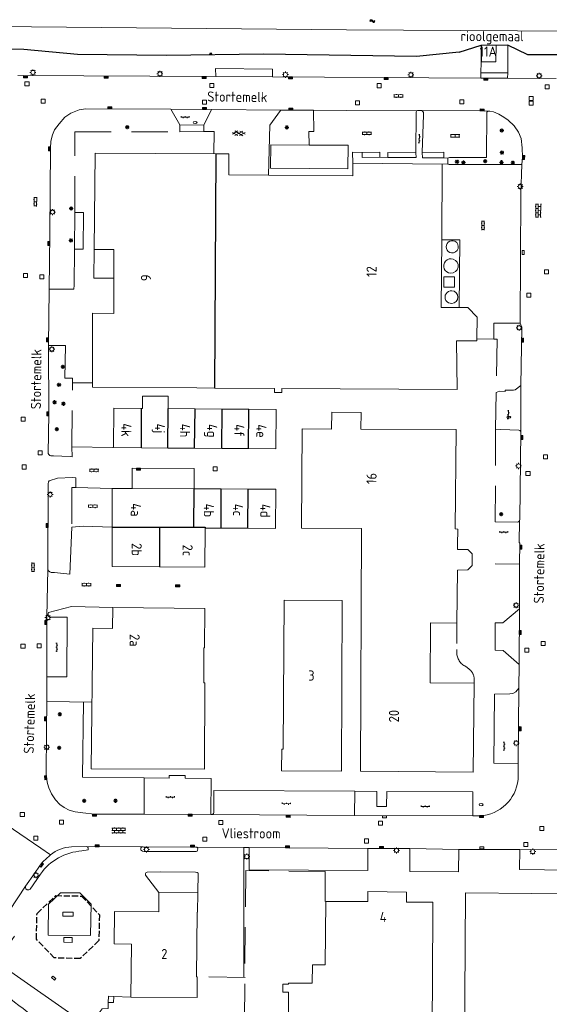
# Model space of a CAD drawing. Extents: x 168769 to 512904, y 516715 to 1559940.
# Tile 7 of 186: x 169919 to 170050, y 518673 to 518916. Entities that reach past the tile are written whole.
import ezdxf

# ---------------------------------------------------------------- set-up
doc = ezdxf.new("R2010")
doc.units = 0
doc.header["$MEASUREMENT"] = 0
for name, pattern in [('LP', [14, 9, -5]), ('OVERBOUW', [2, 1.5, -0.5]), ('SL', [6.5, 5, -1.5])]:
    doc.linetypes.add(name, pattern=pattern)
doc.layers.get('0').update_dxf_attribs({"linetype": 'CONTINUOUS'})
for name, color, linetype, lineweight in [('B01_HOOFDGEBOUW', 10, 'CONTINUOUS', 0), ('B02_bijgebouw', 12, 'CONTINUOUS', 0), ('B04_KUNSTWERK', 32, 'CONTINUOUS', 0), ('B07_scheidingsmuur', 14, 'CONTINUOUS', 25), ('B51_Luifel', 7, 'OVERBOUW', 25), ('Q21_LANTAARNPAAL', 7, 'CONTINUOUS', 18), ('Q23_kolk', 7, 'CONTINUOUS', 18), ('Q26_BOOM', 7, 'CONTINUOUS', 18), ('Q28_rioolput', 7, 'CONTINUOUS', 18), ('Q92_BRANDKRAAN', 7, 'CONTINUOUS', 0), ('Q96_STRAATKOLK', 7, 'CONTINUOUS', 0), ('Q97_TROTTOIRKOLK', 7, 'CONTINUOUS', 0), ('S01_symb_gesloten_verh', 7, 'CONTINUOUS', 0), ('S02_symb_open_verh', 7, 'CONTINUOUS', 13), ('T03_HEK', 34, 'CONTINUOUS', 0), ('T51_CULTUURSCHEIDING', 3, 'CONTINUOUS', 0), ('V00_kant_verharding', 252, 'CONTINUOUS', 0), ('W00_KANT_WATER', 140, 'CONTINUOUS', 0), ('Z19_Overigetekst', 7, 'CONTINUOUS', 0)]:
    doc.layers.add(name, color=color, linetype=linetype, lineweight=lineweight)
for name, color, linetype in [('S04_Talud', 7, 'CONTINUOUS'), ('S05_Water', 132, 'CONTINUOUS'), ('T20_TALUD', 34, 'CONTINUOUS'), ('Z02_Huisnummer', 253, 'CONTINUOUS'), ('Z06_STRAATNAAM', 7, 'CONTINUOUS')]:
    doc.layers.add(name, color=color, linetype=linetype)
doc.styles.add('ISOCP', font='isocp.shx', dxfattribs={"height": 1.8})

# ---------------------------------------------------------------- blocks, each defined once
blk = doc.blocks.new('Q21')
at = {"color": 0}
for points in [[(-1.5, 0), (-1, 0)], [(-1.06, 1.06), (-0.71, 0.71)], [(0, 1.5), (0, 1)], [(1.06, 1.06), (0.71, 0.71)], [(1.5, 0), (1, 0)], [(-1.06, -1.06), (-0.71, -0.71)], [(0, -1.5), (0, -1)], [(1.06, -1.06), (0.71, -0.71)]]:
    blk.add_lwpolyline(points, dxfattribs=at)
blk.add_circle((0, 0), 1, dxfattribs=at)
blk = doc.blocks.new('Q26')
at = {"color": 0}
for p, q in [((-1, 0), (1, 0)), ((-0.7, 0.7), (0.7, -0.7)), ((0.7, 0.7), (-0.7, -0.7)), ((0, 1), (0, -1))]:
    blk.add_line(p, q, dxfattribs=at)
blk = doc.blocks.new('Q28')
at = {"color": 0}
blk.add_lwpolyline([(1, 1), (1, -1), (-1, -1), (-1, 1)], close=True, dxfattribs=at)
blk = doc.blocks.new('Q96')
for p, q in [((-1, 0.88), (1, 0.88)), ((-1, 0.75), (1, 0.75)), ((-1, 0.63), (1, 0.63)), ((-1, 0.5), (1, 0.5)), ((-1, 0.38), (1, 0.38)), ((-1, 0.25), (1, 0.25)), ((-1, 0.12), (1, 0.12))]:
    blk.add_line(p, q)
at = {"color": 0}
blk.add_lwpolyline([(1, 1), (1, 0), (-1, 0), (-1, 1), (1, 1)], dxfattribs=at)
blk = doc.blocks.new('Q23')
at = {"color": 0}
blk.add_lwpolyline([(0.99, -0.5), (-0.99, -0.5), (-0.99, 0.5), (0.99, 0.5), (0.99, -0.5)], dxfattribs=at)
blk = doc.blocks.new('Q92')
at = {"color": 0}
blk.add_ellipse((0, 0), major_axis=(-0.991, 0), ratio=0.499983, start_param=1.570796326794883, end_param=7.853981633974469, dxfattribs=at)
blk = doc.blocks.new('S024')
at = {"color": 0}
for p, q in [((0, 1.2), (6.7, 1.2)), ((0, 0), (6.7, 0)), ((0.2, 1.2), (0.2, 0)), ((1.25, 1.5), (1.25, 1.2)), ((1.25, 0), (1.25, -1.2)), ((2.3, 1.2), (2.3, 0)), ((3.35, 1.5), (3.35, 1.2)), ((3.35, 0), (3.35, -1.2)), ((4.4, 1.2), (4.4, 0)), ((5.45, 1.5), (5.45, 1.2)), ((5.45, 0), (5.45, -1.2)), ((6.5, 1.2), (6.5, 0)), ((0, -1.2), (6.7, -1.2)), ((0.2, -1.2), (0.2, -1.5)), ((2.3, -1.2), (2.3, -1.5)), ((4.4, -1.2), (4.4, -1.5)), ((6.5, -1.2), (6.5, -1.5))]:
    blk.add_line(p, q, dxfattribs=at)
blk = doc.blocks.new('S022')
at = {"color": 0}
for p, q in [((0.01, 1.15), (0.31, 1.15)), ((0.31, -2.3), (0.31, 2.3)), ((0.31, 2.1), (1.51, 2.1)), ((0.31, 0), (1.51, 0)), ((1.51, -2.3), (1.51, 2.3)), ((1.51, 1.05), (1.81, 1.05)), ((0.01, -1.15), (0.31, -1.15)), ((0.31, -2.1), (1.51, -2.1)), ((1.51, -1.05), (1.81, -1.05))]:
    blk.add_line(p, q, dxfattribs=at)
blk = doc.blocks.new('S026')
for p, q in [((0, 0), (4.4, 0)), ((0.2, 0.5), (0.2, 0)), ((1.2, 0), (1.2, -0.5)), ((2.2, 0.5), (2.2, 0)), ((3.2, 0), (3.2, -0.5)), ((4.2, 0.5), (4.2, 0))]:
    blk.add_line(p, q)
blk = doc.blocks.new('S05')
at = {"color": 0}
for p, q in [((0.08, 0.3), (0.38, 0.59)), ((0.11, -0.19), (0.41, 0.09)), ((0.38, 0.59), (0.68, 0.71)), ((0.41, 0.09), (0.71, 0.21)), ((0.68, 0.71), (1.01, 0.62)), ((0.71, 0.21), (1.02, 0.12)), ((1.01, 0.62), (1.33, 0.37)), ((1.02, 0.12), (1.36, -0.12)), ((1.33, 0.37), (1.66, 0.13)), ((1.66, 0.13), (1.97, 0.04)), ((1.97, 0.04), (2.28, 0.16)), ((2.28, 0.16), (2.58, 0.44)), ((1.36, -0.12), (1.68, -0.37)), ((1.68, -0.37), (2, -0.46)), ((2, -0.46), (2.31, -0.33)), ((2.31, -0.33), (2.61, -0.05))]:
    blk.add_line(p, q, dxfattribs=at)
blk = doc.blocks.new('S04')
at = {"color": 0}
for p, q in [((0, 0.5), (0.5, 0.5)), ((0, 0.25), (1, 0.25)), ((0, 0), (0.5, 0)), ((0, -0.25), (1, -0.25)), ((0, -0.5), (0.5, -0.5))]:
    blk.add_line(p, q, dxfattribs=at)
blk = doc.blocks.new('S016')
at = {"color": 0, "linetype": 'Continuous'}
for points in [[(0.01, -0.38), (2.65, 1.15)], [(2.65, -1.15), (0.01, 0.38)], [(5.07, -1.15), (1.09, 1.15)], [(1.09, -1.15), (5.07, 1.15)], [(6.16, -0.38), (3.51, 1.15)], [(3.51, -1.15), (6.16, 0.37)]]:
    blk.add_lwpolyline(points, dxfattribs=at)
blk = doc.blocks.new('Q97')
blk.add_hatch(color=256).paths.add_polyline_path([(-1, 1), (-1, 0), (1, 1)])
blk.add_line((1, 1), (-1, 0))
at = {"color": 0}
for points in [[(-1, 0), (-1, 1), (1, 1), (1, 0), (-1, 0)], [(0, 0.8), (0, 1)]]:
    blk.add_lwpolyline(points, dxfattribs=at)

msp = doc.modelspace()

# ---------------------------------------------------------------- linework, layer by layer
at = {"layer": 'B01_HOOFDGEBOUW'}
for p, q in [((169941.96, 518790.86), (169941.98, 518800.45)), ((169941.93, 518781.08), (169941.96, 518790.86)), ((169964.95, 518790.58), (169964.9, 518780.96)), ((169953.64, 518781.02), (169941.93, 518781.08)), ((169964.9, 518780.96), (169953.64, 518781.02)), ((170021.28, 518677.9), (170021.23, 518677.9))]:
    msp.add_line(p, q, dxfattribs=at)
for points in [[(170037.02, 518910.07), (170033.39, 518910.11), (170033.34, 518905.99), (170036.96, 518905.96), (170037.02, 518910.07)], [(169937.49, 518859.57), (169937.78, 518883.4)], [(169937.78, 518883.4), (169967.66, 518883.21)], [(169967.66, 518883.21), (169970.81, 518883.18), (169970.83, 518878)], [(169980.62, 518877.93), (170001.5, 518877.8), (170001.54, 518880.86)], [(170001.54, 518880.86), (170023.67, 518880.68)], [(170023.67, 518880.68), (170023.52, 518861.95)], [(169970.83, 518878), (169980.62, 518877.93)], [(170023.52, 518861.95), (170023.39, 518845.21), (170027.86, 518845.17)], [(169942.4, 518852.43), (169937.4, 518852.45), (169937.49, 518859.57)], [(169937.49, 518859.57), (169942.4, 518859.54), (169942.4, 518852.43)], [(169942.35, 518843.74), (169942.4, 518852.43)], [(170027.86, 518845.17), (170030.01, 518845.15), (170032.3, 518842.8), (170032.24, 518837.42)], [(170032.24, 518837.42), (170032.24, 518836.94), (170027.19, 518836.91), (170027.31, 518824.94), (169983.96, 518825.13), (169983.97, 518824.2), (169982.18, 518824.19), (169982.17, 518825.14), (169967.32, 518825.25)], [(169967.32, 518825.25), (169962.93, 518825.28)], [(169949.23, 518820.23), (169949.49, 518820.23), (169949.51, 518823.28), (169955.85, 518823.23), (169955.83, 518820.18)], [(169949.22, 518810.47), (169942.27, 518810.52), (169942.34, 518820.28)], [(169942.34, 518820.28), (169949.23, 518820.23)], [(169955.83, 518820.18), (169962.48, 518820.13)], [(169962.48, 518820.13), (169969.15, 518820.08)], [(169969.15, 518820.08), (169975.8, 518820.04)], [(169975.8, 518820.04), (169982.52, 518819.99), (169982.45, 518810.23), (169975.72, 518810.28)], [(170003.55, 518819.24), (169996.29, 518819.27), (169996.27, 518815.13), (169988.97, 518815.16), (169988.86, 518790.59), (170003.67, 518790.53)], [(170027.29, 518767.1), (170027.42, 518780.25), (170029.95, 518780.29), (170031.05, 518781.34), (170031.08, 518784.24), (170030.03, 518785.32), (170027.46, 518785.33), (170027.47, 518786.5), (170027.52, 518790.39), (170026.89, 518790.4), (170027.11, 518815.05), (170003.53, 518815.1), (170003.55, 518819.24)], [(169955.77, 518810.42), (169949.22, 518810.47)], [(169962.35, 518810.37), (169955.77, 518810.42)], [(169969.12, 518810.32), (169962.35, 518810.37)], [(169975.72, 518810.28), (169969.12, 518810.32)], [(169941.98, 518800.45), (169946.88, 518800.42)], [(169946.88, 518800.42), (169962.27, 518800.34)], [(169962.27, 518800.34), (169968.96, 518800.3)], [(169968.96, 518800.3), (169975.66, 518800.26)], [(169975.66, 518800.26), (169982.44, 518800.22), (169982.38, 518790.54)], [(169964.95, 518790.58), (169968.91, 518790.57)], [(169968.91, 518790.57), (169975.57, 518790.56)], [(169975.57, 518790.56), (169982.38, 518790.54)], [(170027.29, 518767.1), (170020.79, 518767.16), (170020.65, 518752.32), (170031.53, 518752.22), (170031.32, 518730.22), (170003.4, 518730.49), (170003.67, 518790.53)], [(169946.75, 518687.72), (169942.43, 518687.76), (169942.51, 518695.81), (169953.48, 518695.7), (169953.53, 518700.48)], [(169963.16, 518700.39), (169963.11, 518695.59), (169962.96, 518695.59), (169962.86, 518679.57), (169963.01, 518679.57), (169962.97, 518674.49), (169946.62, 518674.6)], [(169953.53, 518700.48), (169963.16, 518700.39)], [(170021.23, 518677.9), (170021.08, 518660.82), (169985.54, 518660.97), (169985.61, 518675.82), (169984.2, 518675.83), (169984.21, 518677.81), (169985.62, 518677.8), (169985.62, 518678.06), (169991.44, 518678.07), (169991.52, 518682.59), (169994.71, 518682.56), (169994.83, 518698.21), (170005.23, 518698.21), (170005.23, 518700.71), (170014.84, 518700.58), (170014.83, 518698.08), (170021.36, 518698.05), (170021.28, 518677.9)], [(170029.42, 518700.35), (170029.11, 518648.67), (170027.46, 518648.68), (170027.39, 518636.88), (170031.21, 518636.86), (170031.24, 518641.17), (170033.9, 518641.15), (170033.91, 518642.39), (170043.81, 518642.33), (170043.83, 518648.13)], [(170029.42, 518700.35), (170062.28, 518700.07), (170062.23, 518694.09), (170076.43, 518693.98)], [(169946.75, 518687.72), (169946.62, 518674.6)]]:
    msp.add_lwpolyline(points, dxfattribs=at)
at = {"layer": 'B01_HOOFDGEBOUW', "flags": 128}
msp.add_lwpolyline([(169942.35, 518843.74), (169937.12, 518843.77), (169937.07, 518825.46), (169962.93, 518825.28)], dxfattribs=at)
at = {"layer": 'B01_HOOFDGEBOUW'}
for points in [[(169964.82, 518730.99), (169964.86, 518752.32), (169964.66, 518752.33), (169964.69, 518761.02), (169964.79, 518761.02), (169964.91, 518770.72), (169942.14, 518770.99), (169942.08, 518765.79), (169937.18, 518765.85), (169936.8, 518731.09)], [(169984.26, 518735.91), (169984.55, 518772.78), (169998.9, 518772.73), (169998.75, 518730.48), (169983.86, 518730.54), (169983.95, 518735.92)]]:
    msp.add_lwpolyline(points, close=True, dxfattribs=at)
at = {"layer": 'B01_HOOFDGEBOUW', "linetype": 'SL'}
msp.add_lwpolyline([(170027.29, 518767.1), (170027.23, 518760.09, 0.285478), (170029.25, 518756.51, -0.098355), (170030.88, 518755.15, -0.18199), (170031.55, 518753.14), (170031.53, 518752.22)], format="xyb", dxfattribs=at)
at = {"layer": 'B02_bijgebouw'}
for points in [[(169990.74, 518885.37), (170000.34, 518885.33), (170000.31, 518879.5), (169981.19, 518879.65), (169981.2, 518885.4)], [(169981.2, 518885.4), (169990.74, 518885.37)], [(169932.61, 518859.64), (169932.69, 518868.7), (169934.87, 518868.73), (169934.81, 518859.66), (169932.61, 518859.64)], [(170026.66, 518850.23), (170024.06, 518850.24), (170024.07, 518852.79), (170026.67, 518852.78), (170026.66, 518850.23)]]:
    msp.add_lwpolyline(points, dxfattribs=at)
for points in [[(170026.81, 518861.56, -0.838607), (170025.95, 518858.71, -1.191586), (170026.81, 518861.56)], [(170025.74, 518853.66, -1.153726), (170026.35, 518857.16, -0.867471), (170025.74, 518853.66)], [(170026.03, 518846.19, -1.065824), (170026.05, 518849.35, -0.937973), (170026.03, 518846.19)]]:
    msp.add_lwpolyline(points, format="xyb", dxfattribs=at)
at = {"layer": 'B04_KUNSTWERK'}
for points in [[(170037.02, 518910.07), (170039.89, 518910.12), (170039.88, 518908.24), (170039.85, 518903.22), (170033.23, 518903.23), (170033.25, 518905.92)], [(170033.39, 518910.11), (170033.29, 518910.11), (170033.25, 518905.92)]]:
    msp.add_lwpolyline(points, dxfattribs=at)
at = {"layer": 'B07_scheidingsmuur'}
for points in [[(169967.66, 518883.21), (169967.32, 518825.25)], [(169949.22, 518810.47), (169949.23, 518820.23)], [(169955.77, 518810.42), (169955.83, 518820.18)], [(169962.35, 518810.37), (169962.48, 518820.13)], [(169969.12, 518810.32), (169969.15, 518820.08)], [(169975.72, 518810.28), (169975.8, 518820.04)], [(169962.18, 518790.86), (169962.27, 518800.34)], [(169968.91, 518790.57), (169968.96, 518800.3)], [(169975.57, 518790.56), (169975.66, 518800.26)], [(169941.96, 518790.86), (169953.7, 518790.84)], [(169953.7, 518790.84), (169953.64, 518781.02)], [(169953.7, 518790.84), (169962.18, 518790.86)], [(169962.18, 518790.86), (169964.95, 518790.87), (169964.95, 518790.58)]]:
    msp.add_lwpolyline(points, dxfattribs=at)
at = {"layer": 'B51_Luifel'}
msp.add_lwpolyline([(169927.64, 518684.28), (169923.22, 518688.9), (169923.36, 518695.3), (169928.01, 518699.7), (169934.39, 518699.6), (169938.79, 518694.97), (169938.66, 518688.59), (169934.06, 518684.14)], close=True, dxfattribs=at)
at = {"layer": 'T03_HEK', "linetype": 'LP'}
for points in [[(169932.69, 518868.7), (169932.72, 518888.68), (169958.72, 518888.67)], [(169964.61, 518888.75), (169967.17, 518888.72), (169967.12, 518883.21)], [(169932.61, 518859.64), (169932.58, 518850.73)], [(170036.46, 518837.34), (170037.29, 518837.32), (170036.97, 518824.16)], [(169932.02, 518810.75), (169932.12, 518826.59)], [(170036.84, 518815.08), (170036.77, 518792.18)], [(169932.96, 518800.63), (169932.02, 518800.64), (169931.95, 518790.87), (169934.8, 518791.08), (169941.96, 518790.86)], [(169994.72, 518698.21), (169994.72, 518705.66), (169975.01, 518705.9), (169974.53, 518650.59)], [(169974.86, 518679.42), (169962.86, 518679.68)]]:
    msp.add_lwpolyline(points, dxfattribs=at)
at = {"layer": 'T20_TALUD'}
msp.add_line((170052.77, 518907.68), (170044.85, 518907.66), dxfattribs=at)
for points in [[(170027.86, 518908.38), (170017.3, 518907.29), (169979.42, 518907.9), (169955.44, 518907.53), (169933.4, 518907.75), (169920.06, 518909), (169904.81, 518909.09), (169893.46, 518909.43), (169872.64, 518909.31)], [(170027.86, 518908.38), (170033.29, 518910.11)], [(170044.85, 518907.66), (170039.89, 518910.12)]]:
    msp.add_lwpolyline(points, dxfattribs=at)
at = {"layer": 'T51_CULTUURSCHEIDING'}
for points in [[(169931.95, 518790.87), (169931.48, 518779.19)], [(169934.65, 518728.98), (169934.85, 518747.6)], [(169949.9, 518728.81), (169934.65, 518728.98)]]:
    msp.add_lwpolyline(points, dxfattribs=at)
at = {"layer": 'V00_kant_verharding'}
for points in [[(169967.59, 518902.33), (169918.58, 518902.55)], [(169981.65, 518902.26), (169981.63, 518904.19), (169967.54, 518904.28), (169967.59, 518902.33)], [(169967.59, 518902.33), (169981.65, 518902.26)], [(169981.65, 518902.26), (170033.22, 518901.96)], [(170033.23, 518903.23), (170033.22, 518901.96)], [(170051.82, 518901.83), (170039.84, 518901.91), (170033.22, 518901.96)], [(170039.85, 518903.22), (170039.84, 518901.91)], [(169956.47, 518894.23), (169935.39, 518894.34), (169933.83, 518894.1), (169931.75, 518893.26), (169930.22, 518892.25), (169928.81, 518890.65), (169927.73, 518889.12), (169927.17, 518887.89), (169926.82, 518886.35), (169926.71, 518884.64), (169926.57, 518863.42), (169926.34, 518849.76)], [(169966.56, 518894.16), (169956.47, 518894.23)], [(169956.47, 518894.23), (169958.7, 518890.36)], [(169966.56, 518894.16), (169964.66, 518890.29)], [(169983.8, 518894.03), (169966.56, 518894.16)], [(169983.8, 518894.03), (169983.61, 518893.91), (169981.02, 518890.32), (169980.62, 518877.93)], [(169991.76, 518893.99), (169983.8, 518894.03)], [(169990.74, 518885.37), (169990.65, 518888.7), (169991.86, 518888.7), (169991.76, 518893.99)], [(170017.32, 518893.86), (170000, 518893.95), (169991.76, 518893.99)], [(170017.32, 518893.86), (170017.18, 518893.54), (170017.16, 518883.47)], [(170018.64, 518893.96), (170017.52, 518893.91), (170017.32, 518893.86)], [(170034.95, 518893.72), (170032.95, 518893.86), (170018.64, 518893.96)], [(170018.64, 518893.96), (170018.89, 518893.71), (170018.99, 518893.42), (170019.03, 518892.87), (170018.7, 518883.54)], [(170034.95, 518893.72), (170034.71, 518893.55), (170034.62, 518882.33), (170025.42, 518882.29), (170025.18, 518882.24), (170025.03, 518882.14)], [(170043.38, 518880.55), (170043.55, 518882.34), (170043.46, 518884.68), (170043.17, 518887.03), (170042.56, 518888.56), (170041.48, 518890.14), (170039.95, 518891.55), (170038.94, 518892.26), (170037.66, 518893), (170036.36, 518893.6), (170035.47, 518893.73), (170034.95, 518893.72)], [(169958.7, 518890.36), (169964.66, 518890.29)], [(169964.66, 518890.29), (169964.61, 518888.75), (169958.72, 518888.67), (169958.7, 518890.36)], [(170001.54, 518880.86), (170001.48, 518883.6), (170003.82, 518883.55)], [(170003.82, 518883.55), (170008.22, 518883.61), (170008.24, 518882.34)], [(170008.24, 518882.34), (170003.85, 518882.32), (170003.82, 518883.55)], [(170017.16, 518883.47), (170010.19, 518883.55), (170010.16, 518882.31)], [(170010.16, 518882.31), (170017.17, 518882.26), (170017.16, 518883.47)], [(170018.7, 518883.54), (170024.04, 518883.6), (170024.05, 518882.24)], [(170024.05, 518882.24), (170018.74, 518882.2), (170018.7, 518883.54)], [(170010.16, 518882.31), (170008.24, 518882.34)], [(170023.67, 518880.68), (170025.02, 518880.71)], [(170025.03, 518882.14), (170024.05, 518882.24)], [(170025.03, 518882.14), (170025.02, 518880.71)], [(170025.02, 518880.71), (170025.12, 518880.64), (170025.4, 518880.56), (170043.38, 518880.55)], [(170042.91, 518841.29), (170043.12, 518873.34), (170043.38, 518880.55)], [(170023.52, 518861.95), (170028.01, 518861.91), (170027.86, 518845.17)], [(169926.34, 518849.76), (169926.21, 518835.76)], [(169926.34, 518849.76), (169932.47, 518849.72), (169932.58, 518850.73)], [(170042.91, 518841.29), (170036.44, 518841.31), (170036.46, 518837.34), (170032.24, 518837.42)], [(170043.14, 518825.91), (170043.32, 518840.35), (170042.91, 518841.29)], [(169926.21, 518835.76), (169926.31, 518818.86), (169926.15, 518809.1), (169926.26, 518808.86), (169926.55, 518808.56), (169926.79, 518808.52), (169927.44, 518808.46), (169931.53, 518808.3), (169932.09, 518808.28), (169932.02, 518810.75), (169942.1, 518810.57)], [(169930.26, 518827.74), (169930.39, 518835.75), (169926.21, 518835.76)], [(169932.12, 518826.59), (169932.15, 518827.73), (169930.26, 518827.74)], [(169932.12, 518826.59), (169937.07, 518826.57)], [(170036.97, 518824.16), (170036.84, 518815.08)], [(170043.14, 518825.91), (170041.7, 518824.83), (170041.32, 518824.78), (170039.24, 518824.78), (170039.25, 518824.4), (170037.79, 518824.46), (170036.97, 518824.16)], [(170043.11, 518814.52), (170043.14, 518825.91)], [(170043.11, 518814.52), (170042.9, 518814.76), (170042.58, 518814.85), (170038.15, 518815.03), (170036.84, 518815.08)], [(170042.8, 518792.43), (170042.89, 518792.82), (170043.11, 518814.52)], [(169946.88, 518800.42), (169946.91, 518805.47), (169962.29, 518805.39), (169962.27, 518800.34)], [(169926.05, 518780.43), (169926.14, 518801.56), (169926.18, 518802.03), (169926.35, 518802.28), (169928.45, 518803.01), (169932.12, 518803.14), (169932.95, 518803.04), (169932.96, 518800.63), (169941.98, 518800.45)], [(170036.77, 518792.18), (170042.28, 518792.1), (170042.57, 518792.16), (170042.8, 518792.43)], [(170042.8, 518792.43), (170042.72, 518787.02)], [(170042.8, 518781.7), (170042.84, 518786.85), (170042.72, 518787.02)], [(169925.76, 518753.8), (169925.83, 518768.69), (169926.05, 518780.43)], [(169926.05, 518780.43), (169926.21, 518780.03), (169926.5, 518779.77), (169926.85, 518779.64), (169927.65, 518779.62), (169931.48, 518779.19)], [(170036.73, 518781.75), (170042.8, 518781.7)], [(170042.63, 518750.99), (170042.71, 518756.84), (170042.77, 518770.67), (170042.8, 518781.7)], [(169931.86, 518771.23), (169926.22, 518769.75), (169926.15, 518769.5), (169926.13, 518769.13), (169926.24, 518768.87), (169926.36, 518768.7), (169926.53, 518768.62), (169930.82, 518768.61), (169930.78, 518753.86), (169925.76, 518753.8)], [(169942.14, 518770.99), (169931.86, 518771.23)], [(170042.77, 518770.67), (170038.65, 518767.18), (170036.74, 518767.22), (170036.75, 518760.39), (170038.72, 518760.36), (170042.71, 518756.84)], [(169925.8, 518747.7), (169925.76, 518753.8)], [(170036.59, 518749.5), (170040.36, 518749.58), (170041.11, 518749.68), (170041.84, 518750.11), (170042.63, 518750.99)], [(170042.63, 518750.99), (170042.44, 518732.32)], [(170036.59, 518749.5), (170036.4, 518732.45), (170042.44, 518732.32), (170042.42, 518728.43)], [(169937.6, 518719.88), (169934.68, 518720.21), (169932.83, 518720.45), (169931.34, 518720.88), (169930.1, 518721.52), (169929.04, 518722.28), (169927.96, 518723.41), (169926.95, 518724.91), (169926.29, 518726.36), (169925.95, 518727.47), (169925.66, 518729.33), (169925.7, 518740.58), (169925.8, 518747.7)], [(169925.8, 518747.7), (169936.98, 518747.58)], [(169966.43, 518728.71), (169960.04, 518728.75), (169960.04, 518729.42), (169956.07, 518729.39), (169956.05, 518728.78), (169949.87, 518728.81)], [(169949.87, 518728.81), (169949.85, 518719.86)], [(169966.43, 518728.71), (169966.39, 518719.78)], [(170002.06, 518725.54), (169967.09, 518725.7)], [(169967.09, 518725.7), (169967.11, 518720.2)], [(170033, 518719.43), (170031.21, 518719.41), (170031.26, 518725.37), (170009.94, 518725.43), (170009.9, 518721.77), (170007.46, 518721.77), (170007.47, 518725.42), (170002.05, 518725.53), (170001.97, 518719.53)], [(169949.85, 518719.86), (169937.6, 518719.88)], [(169949.85, 518719.86), (169966.39, 518719.78), (169966.6, 518719.78)], [(169966.6, 518719.78), (170001.97, 518719.53), (170031.21, 518719.41)], [(169926.71, 518709.79), (169924.29, 518711.46), (169915.69, 518717.29)], [(169926.56, 518709.66), (169925.66, 518708.82), (169924.89, 518708.14), (169923.98, 518706.98), (169922.72, 518705.15)], [(169931.91, 518711.77), (169935.65, 518711.89)], [(169935.65, 518711.89), (169949.31, 518711.75)], [(169949.31, 518711.75), (169949.04, 518711.5), (169949.07, 518711.24), (169949.06, 518710.97), (169949.23, 518710.83), (169949.45, 518710.7), (169949.88, 518710.64), (169962.73, 518710.6), (169962.98, 518710.72), (169963.1, 518710.97), (169963.15, 518711.25), (169963.06, 518711.5), (169962.89, 518711.66)], [(169962.89, 518711.66), (169962.61, 518711.69), (169949.61, 518711.78), (169949.31, 518711.75)], [(169962.89, 518711.66), (169974.57, 518711.64)], [(169974.52, 518679.43), (169974.57, 518711.64)], [(169974.57, 518711.64), (169975.84, 518711.61)], [(169975.84, 518711.61), (170005.24, 518711.35)], [(169975.84, 518711.61), (169975.9, 518706.11), (170005.2, 518705.92), (170005.24, 518711.35)], [(170005.24, 518711.35), (170015.63, 518711.32)], [(170015.63, 518711.32), (170027.76, 518711.15)], [(170015.63, 518711.32), (170015.63, 518705.7), (170027.64, 518705.57), (170027.76, 518711.15)], [(170027.76, 518711.15), (170042.87, 518711.13)], [(170042.87, 518711.13), (170042.8, 518706.15), (170061.43, 518705.95), (170061.53, 518710.98)], [(170042.87, 518711.13), (170061.53, 518710.98)], [(169920.54, 518702.01), (169922.72, 518705.15)], [(169963.26, 518705.24), (169963.04, 518705.41), (169962.55, 518705.51), (169953.9, 518705.55), (169950.63, 518705.51), (169950.3, 518705.36), (169950.21, 518705.18), (169950.22, 518704.77)], [(169950.22, 518704.77), (169953.53, 518700.48)], [(169963.26, 518705.24), (169963.16, 518700.39)], [(169920.54, 518702.01), (169912.51, 518689.96)], [(169926.16, 518689.9), (169926.23, 518697.6), (169929.15, 518700.41), (169933.98, 518700.4), (169936.78, 518697.58), (169936.64, 518689.81), (169926.16, 518689.9)], [(169929.77, 518694.59), (169929.78, 518695.62), (169932.29, 518695.63), (169932.28, 518694.6), (169929.77, 518694.59)], [(169917.76, 518689.68), (169913.27, 518683.28), (169936.33, 518667.26), (169938.53, 518670.38), (169939.47, 518671.7), (169940.96, 518671.76), (169940.99, 518673.28)], [(169929.97, 518688.16), (169932.03, 518688.12), (169932.05, 518689.3), (169929.99, 518689.34), (169929.97, 518688.16)], [(169940.99, 518673.28), (169941.04, 518674.8), (169942.39, 518674.76)], [(169942.39, 518674.76), (169942.32, 518673.28), (169940.99, 518673.28)], [(169942.39, 518674.76), (169946.62, 518674.6)]]:
    msp.add_lwpolyline(points, dxfattribs=at)
for points in [[(170042.42, 518728.43, -0.366771), (170033, 518719.43)], [(169967.11, 518720.2, -0.365667), (169966.6, 518719.78)], [(169920.54, 518702.01, 0.314706), (169920.59, 518701.42), (169920.94, 518701.17, 0.343527), (169921.65, 518701.32), (169924.22, 518705.04, -0.226271), (169934.45, 518710.75), (169936.01, 518711.03), (169936.02, 518711.56, 0.306402), (169935.65, 518711.89)], [(169926.71, 518709.79, 0.00606), (169926.56, 518709.66)], [(169931.91, 518711.77, 0.168476), (169926.71, 518709.79, 0.168476)], [(169912.51, 518689.96), (169910.02, 518686.25, 0.081491), (169908.15, 518681.96, 0.266741), (169908.98, 518679.7), (169915.73, 518674.98, -0.003287), (169948.98, 518648.93, 0.018927), (169976.7, 518628.16), (170004.74, 518609.07), (170034.72, 518588.69), (170049.96, 518578.33), (170107.21, 518539.45, 0.019281), (170128.76, 518526.08), (170169.46, 518502.78, -0.022397), (170200.57, 518482.93), (170217.38, 518471.34, 0.023294), (170229.26, 518463.63, 0.115106), (170244.7, 518460.2, -0.055521), (170250.32, 518459.67)], [(169913.4, 518667.08, -0.183694), (169908.36, 518675.68, -0.48589), (169908.95, 518676.11), (169913.65, 518672.59, -0.007454), (169947.03, 518646.8, 0.020742), (169975.19, 518625.64), (170003.24, 518606.52), (170032.95, 518586.38), (170049.06, 518575.42), (170105.6, 518536.96, 0.024165), (170127.36, 518523.57), (170168.03, 518500.27, -0.023884), (170198.75, 518480.72), (170215.66, 518469.03, 0.006824), (170227.76, 518461.03, 0.132522), (170244.21, 518457.04, -0.140047), (170254.45, 518454.61)]]:
    msp.add_lwpolyline(points, format="xyb", dxfattribs=at)
at = {"layer": 'W00_KANT_WATER'}
msp.add_lwpolyline([(170251.08, 518910.19), (170226.76, 518911), (170159.15, 518911.8), (170056.38, 518913.55), (170000, 518913.91), (169904.55, 518914.81), (169853.8, 518914.95)], dxfattribs=at)

# ---------------------------------------------------------------- block references
at = {"layer": 'Q21_LANTAARNPAAL', "xscale": 0.5, "yscale": 0.5}
for p in [(169922.36, 518903.35), (169953.79, 518903.01), (169984.83, 518902.79), (170015.89, 518902.77), (170047.64, 518902.53), (170042.96, 518875.12), (169927.2, 518868.79), (170042.7, 518840.18), (169927.03, 518834.87), (170042.56, 518805.98), (169926.61, 518798.94), (170041.94, 518771.54), (169926.06, 518768.48), (169925.77, 518736.41), (170041.97, 518737.44), (169950.44, 518711.11), (169975.26, 518709.35), (170012.34, 518710.88), (170046.05, 518710.58), (169923.12, 518704.75)]:
    msp.add_blockref('Q21', p, dxfattribs=at)
at = {"layer": 'Q23_kolk'}
for p, xscale, yscale, rotation in [((170043.68, 518858.76), 0.5, 0.5, 270.0430795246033), ((170009.33, 518719.21), 0.4999999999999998, 0.4999999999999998, 181.5504846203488), ((169927.48, 518679.3), 0.4999999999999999, 0.4999999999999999, 320.7348350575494)]:
    msp.add_blockref('Q23', p, dxfattribs=dict(at, xscale=xscale, yscale=yscale, rotation=rotation))
at = {"layer": 'Q23_kolk', "xscale": 0.5, "yscale": 0.5}
msp.add_blockref('Q23', (170033.43, 518711.52), dxfattribs=at)
at = {"layer": 'Q26_BOOM', "xscale": 0.5, "yscale": 0.5}
for p in [(169945.71, 518889.81), (169985.21, 518889.75), (170038.38, 518888.99), (170038.44, 518883.51), (170027.31, 518881.26), (170028.89, 518881.02), (170034.3, 518881.37), (170038.31, 518881.1), (170041.13, 518881.01), (169931.8, 518869.69), (169931.76, 518861.79), (169929.77, 518830.53), (169928.8, 518826.07), (169927.72, 518821.74), (169929.89, 518821.39), (169928.26, 518815.11), (170038.23, 518794.08), (169928.99, 518744.56), (169928.83, 518736.27), (169935.05, 518723.15), (169942.78, 518723.18)]:
    msp.add_blockref('Q26', p, dxfattribs=at)
at = {"layer": 'Q28_rioolput', "xscale": 0.5, "yscale": 0.5}
for p in [(169920.88, 518900.55), (169966.61, 518900.14), (170008.04, 518900.07), (170049.59, 518899.76), (170045.68, 518896.87), (169924.88, 518896.24), (169964.85, 518896.02), (170002.67, 518895.84), (170028.52, 518896.09), (170045.7, 518895.72), (169920.48, 518853.07), (169924.57, 518852.8), (170049.44, 518854.03), (170045.08, 518848.21), (169919.95, 518817.6), (169924.11, 518809.23), (170049.19, 518808.27), (169920.2, 518805.73), (169967.49, 518805.31), (170044.88, 518804.11), (169919.89, 518761.38), (169923.89, 518761.51), (170044.59, 518760.39), (170048.64, 518762.09), (169919.73, 518719.8), (169929.39, 518717.87), (169968.84, 518717.79), (170008.36, 518717.65), (170048.29, 518716.34), (169923.05, 518713.91), (169964.93, 518713.63), (170004.88, 518713.21), (170044.35, 518712.38)]:
    msp.add_blockref('Q28', p, dxfattribs=at)
at = {"layer": 'Q92_BRANDKRAAN', "xscale": 0.5, "yscale": 0.5}
for p in [(169962.47, 518890.97), (170040.1, 518818.03), (170033.26, 518722.2)]:
    msp.add_blockref('Q92', p, dxfattribs=at)
at = {"layer": 'Q96_STRAATKOLK'}
for p, xscale, yscale, rotation in [((169920.49, 518902.54), 0.4999999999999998, 0.4999999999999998, 179.6984460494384), ((169940.48, 518902.45), 0.4999999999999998, 0.4999999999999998, 179.6984460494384), ((169964.71, 518902.34), 0.4999999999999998, 0.4999999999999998, 179.6984460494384), ((169986.07, 518902.24), 0.4999999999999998, 0.4999999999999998, 179.6984460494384), ((170009.77, 518902.09), 0.4999999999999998, 0.4999999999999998, 179.6553678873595), ((170034.46, 518901.95), 0.4999999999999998, 0.4999999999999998, 179.6553678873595), ((169941.39, 518894.31), 0.4999999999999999, 0.4999999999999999, 359.6984460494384), ((169964.84, 518894.17), 0.5, 0.5, 359.6122901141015), ((169986.18, 518894.02), 0.4999999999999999, 0.4999999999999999, 359.6984460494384), ((170033.51, 518893.82), 0.5, 0.5, 356.0340689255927), ((169926.71, 518884.45), 0.5, 0.5, 87.1978494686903), ((170043.55, 518882.32), 0.5, 0.5, 264.4351210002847), ((169926.53, 518861.04), 0.4999999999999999, 0.4999999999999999, 89.00926948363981), ((169926.23, 518837.2), 0.4999999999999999, 0.4999999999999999, 89.48305962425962), ((170043.28, 518837.12), 0.4999999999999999, 0.4999999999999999, 269.3107607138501), ((169926.31, 518818.87), 0.5, 0.5, 90.34463211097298), ((170043.09, 518813.05), 0.4999999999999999, 0.4999999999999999, 269.4830596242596), ((169948.51, 518805.46), 0.4999999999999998, 0.4999999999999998, 179.6984460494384), ((169926.09, 518791.29), 0.5, 0.5, 89.78460334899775), ((170042.83, 518785.88), 0.4999999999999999, 0.4999999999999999, 269.5261359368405), ((169943.51, 518776.17), 0.5, 0.5, 0.25847544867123), ((169958.17, 518776.09), 0.5, 0.5, 359.8707616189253), ((169925.82, 518767.26), 0.4999999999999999, 0.4999999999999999, 89.69844604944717), ((170042.68, 518764.8), 0.4999999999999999, 0.4999999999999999, 269.6984460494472), ((169925.74, 518743.41), 0.4999999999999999, 0.4999999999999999, 89.1384742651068), ((170042.7, 518741), 0.4999999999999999, 0.4999999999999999, 269.0092694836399), ((169925.73, 518728.9), 0.5, 0.5, 96.64943275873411), ((169937.6, 518719.88), 0.5, 0.5, 179.9258182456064), ((169961.25, 518719.84), 0.4999999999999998, 0.4999999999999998, 179.9569204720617), ((169985.54, 518719.56), 0.5, 0.5, 179.0092694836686), ((170033.34, 518719.49), 0.4999999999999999, 0.4999999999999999, 180.4738640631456), ((169938.26, 518711.77), 0.5, 0.5, 359.8707616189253), ((169961.86, 518711.69), 0.5, 0.5, 359.6122901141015), ((169985.36, 518711.48), 0.5, 0.5, 359.6553678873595), ((170008.62, 518711.33), 0.5, 0.5, 359.5261359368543)]:
    msp.add_blockref('Q96', p, dxfattribs=dict(at, xscale=xscale, yscale=yscale, rotation=rotation))
at = {"layer": 'Q97_TROTTOIRKOLK', "xscale": 0.5, "yscale": 0.5, "rotation": 235.405333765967}
msp.add_blockref('Q97', (169924.3, 518707.42), dxfattribs=at)
at = {"layer": 'S01_symb_gesloten_verh', "xscale": 0.5, "yscale": 0.5, "rotation": 359.5320948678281}
msp.add_blockref('S016', (169971.76, 518888.29), dxfattribs=at)
at = {"layer": 'S02_symb_open_verh'}
for name, p, xscale, yscale, rotation in [('S022', (170012.84, 518897.08), 0.4999999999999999, 0.4999999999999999, 89.68861295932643), ('S026', (169958.92, 518892.28), 0.5, 0.5, 359.4652549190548), ('S022', (170005, 518887.84), 0.4999999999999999, 0.4999999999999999, 90.21174430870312), ('S026', (170017.97, 518885.83), 0.4999999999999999, 0.4999999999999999, 88.9176346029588), ('S022', (170026.82, 518887.2), 0.5, 0.5, 89.9377220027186), ('S022', (169923.43, 518871.36), 0.4999999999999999, 0.4999999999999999, 179.5142430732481), ('S024', (170047.41, 518867.47), 0.4999999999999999, 0.4999999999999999, 89.59199149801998), ('S022', (170034.21, 518865.5), 0.5000000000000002, 0.5000000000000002, 179.5889721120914), ('S026', (170040, 518817.56), 0.5, 0.5, 89.50344901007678), ('S022', (169937.46, 518804.43), 0.4999999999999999, 0.4999999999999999, 89.00343550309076), ('S022', (169937.17, 518795.58), 0.4999999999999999, 0.4999999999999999, 89.00343550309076), ('S026', (170037.77, 518789.61), 0.5, 0.5, 359.337944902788), ('S022', (169922.83, 518780.91), 0.5, 0.5, 179.3523361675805), ('S022', (169935.59, 518776.2), 0.4999999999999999, 0.4999999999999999, 89.50178838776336), ('S026', (169928.29, 518760.04), 0.5, 0.5, 89.80901477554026), ('S026', (170039.02, 518735.56), 0.5, 0.5, 90.58566979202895), ('S026', (169955.26, 518724.04), 0.5, 0.5, 359.5798384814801), ('S026', (169983.97, 518722.45), 0.5, 0.5, 359.5798384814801), ('S024', (169941.91, 518715.82), 0.4999999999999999, 0.4999999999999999, 359.8871448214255)]:
    msp.add_blockref(name, p, dxfattribs=dict(at, xscale=xscale, yscale=yscale, rotation=rotation))
at = {"layer": 'S02_symb_open_verh', "xscale": 0.5, "yscale": 0.5}
msp.add_blockref('S026', (170018.36, 518721.71), dxfattribs=at)
at = {"layer": 'S04_Talud', "xscale": 0.5, "yscale": 0.5, "rotation": 90.89843454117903}
msp.add_blockref('S04', (169966.41, 518907.7), dxfattribs=at)
at = {"layer": 'S05_Water', "xscale": 0.5, "yscale": 0.5, "rotation": 357.1719333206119}
msp.add_blockref('S05', (170005.7, 518916.03), dxfattribs=at)

# ---------------------------------------------------------------- texts
at = {"layer": 'Z02_Huisnummer', "style": 'ISOCP'}
for s, p in [('11A', (170032.88, 518907.26)), ('3', (169990.48, 518752.9)), ('4', (170008.19, 518693.15)), ('2', (169954.11, 518684))]:
    msp.add_text(s, height=2.5, dxfattribs=at).set_placement(p)
for s, rotation, p in [('12', 89.4786, (170007.39, 518852.74)), ('6', 269.7995, (169949.09, 518853.34)), ('4k', 269.5794, (169944.24, 518816.54)), ('4j', 269.5716, (169952.54, 518816.48)), ('4h', 269.5778, (169958.77, 518816.43)), ('4g', 269.5778, (169965.46, 518816.38)), ('4f', 269.5778, (169972.21, 518816.33)), ('4e', 269.5745, (169977.64, 518816.29)), ('16', 89.4786, (170007.39, 518801.5)), ('4a', 269.9122, (169946.58, 518796.77)), ('4b', 270.1445, (169964.64, 518796.67)), ('4c', 269.8915, (169971.84, 518796.63)), ('4d', 269.8915, (169978.62, 518796.59)), ('2b', 269.6932, (169946.81, 518786.91)), ('2c', 269.6932, (169959.39, 518786.56)), ('2a', 269.6161, (169946.29, 518764.42)), ('20', 89.4786, (170012.94, 518742.56))]:
    msp.add_text(s, height=2.5, rotation=rotation, dxfattribs=at).set_placement(p)
at = {"layer": 'Z06_STRAATNAAM', "style": 'ISOCP'}
for s, rotation, p in [('Stortemelk', 359.3693, (169965.48, 518896.14)), ('Stortemelk', 89.4262, (169924.33, 518820.02)), ('Stortemelk', 89.3107, (170048.8, 518771.96)), ('Stortemelk', 88.6213, (169922.56, 518734.8)), ('Vliestroom', 359.7122, (169969.04, 518713.9))]:
    msp.add_text(s, height=2.5, rotation=rotation, dxfattribs=at).set_placement(p)
at = {"layer": 'Z19_Overigetekst', "style": 'ISOCP'}
msp.add_text('rioolgemaal', height=2.5, dxfattribs=at).set_placement((170028.21, 518911.06))

doc.saveas('drawing.dxf')
